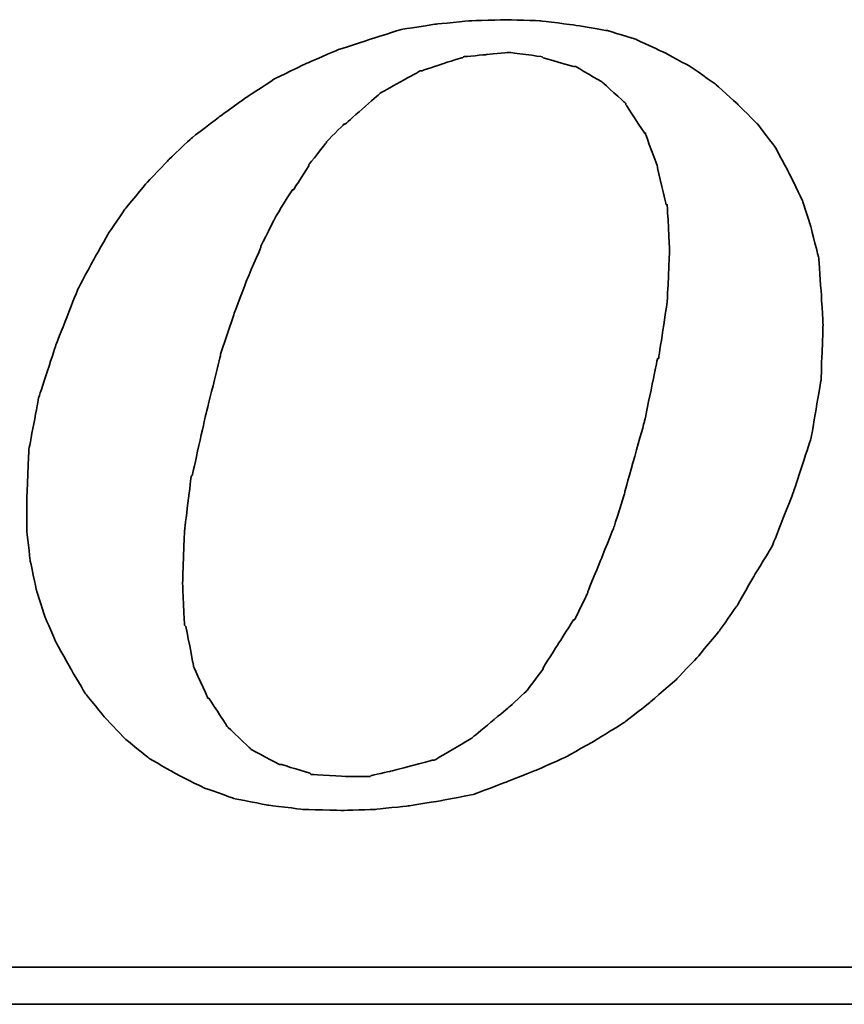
# Model space of a CAD drawing. Header units: millimetres. Extents: x -51 to 291, y -54 to 83.
# Tile 93 of 99: x 188.76 to 190.06, y 1.59 to 3.13. Entities that reach past the tile are written whole.
import ezdxf

# ---------------------------------------------------------------- set-up
doc = ezdxf.new("R2010")
doc.units = ezdxf.units.MM
doc.layers.add('DIM', color=4, linetype='Continuous')
doc.layers.add('layer 1', color=7, linetype='Continuous')

# ---------------------------------------------------------------- blocks, each defined once
blk = doc.blocks.new('TBI MOTION logo(完整正式版)')
at = {"layer": 'layer 1', "color": 22, "lineweight": 35}
for points, knots in [([(35.79625, -6.98375), (35.79625, -6.98375), (36.23125, -7.43875), (36.23125, -7.43875), (36.23125, -7.43875), (36.23125, -7.43875), (36.75625, -7.87125), (36.75625, -7.87125), (36.75625, -7.87125), (36.75625, -7.87125), (37.33125, -8.20375), (37.33125, -8.20375), (37.33125, -8.20375), (37.33125, -8.20375), (37.95625, -8.51875), (37.95625, -8.51875), (37.95625, -8.51875), (37.95625, -8.51875), (38.62625, -8.75875), (38.62625, -8.75875), (38.62625, -8.75875), (38.62625, -8.75875), (39.37125, -8.90375), (39.37125, -8.90375), (39.37125, -8.90375), (39.37125, -8.90375), (40.14125, -8.99875), (40.14125, -8.99875), (40.14125, -8.99875), (40.14125, -8.99875), (41.02625, -9.02375), (41.02625, -9.02375), (41.02625, -9.02375), (41.02625, -9.02375), (41.74625, -8.99875), (41.74625, -8.99875), (41.74625, -8.99875), (41.74625, -8.99875), (42.46625, -8.92375), (42.46625, -8.92375), (42.46625, -8.92375), (42.46625, -8.92375), (43.21125, -8.80625), (43.21125, -8.80625), (43.21125, -8.80625), (43.21125, -8.80625), (43.93125, -8.66375), (43.93125, -8.66375), (43.93125, -8.66375), (43.93125, -8.66375), (44.62625, -8.39875), (44.62625, -8.39875), (44.62625, -8.39875), (44.62625, -8.39875), (45.29625, -8.13375), (45.29625, -8.13375), (45.29625, -8.13375), (45.29625, -8.13375), (45.94625, -7.84375), (45.94625, -7.84375), (45.94625, -7.84375), (45.94625, -7.84375), (46.61625, -7.46375), (46.61625, -7.46375), (46.61625, -7.46375), (46.61625, -7.46375), (47.24125, -7.07875), (47.24125, -7.07875), (47.24125, -7.07875), (47.24125, -7.07875), (47.81625, -6.62375), (47.81625, -6.62375), (47.81625, -6.62375), (47.81625, -6.62375), (48.36875, -6.14375), (48.36875, -6.14375), (48.36875, -6.14375), (48.36875, -6.14375), (48.84625, -5.64125), (48.84625, -5.64125), (48.84625, -5.64125), (48.84625, -5.64125), (49.32625, -5.06375), (49.32625, -5.06375), (49.32625, -5.06375), (49.32625, -5.06375), (49.71125, -4.51374), (49.71125, -4.51374), (49.71125, -4.51374), (49.71125, -4.51374), (50.09625, -3.83874), (50.09625, -3.83874), (50.09625, -3.83874), (50.09625, -3.83874), (50.48125, -3.21374), (50.48125, -3.21374), (50.48125, -3.21374), (50.48125, -3.21374), (50.96125, -1.99125), (50.96125, -1.99125), (50.96125, -1.99125), (50.96125, -1.99125), (51.34375, -0.81875), (51.34375, -0.81875), (51.34375, -0.81875), (51.34375, -0.81875), (51.56125, 0.45624), (51.56125, 0.45624), (51.56125, 0.45624), (51.56125, 0.45624), (51.60625, 1.67624), (51.60625, 1.67624), (51.60625, 1.67624), (51.60625, 1.67624), (51.56125, 2.44625), (51.56125, 2.44625), (51.56125, 2.44625), (51.56125, 2.44625), (51.51125, 3.14125), (51.51125, 3.14125), (51.51125, 3.14125), (51.51125, 3.14125), (51.34375, 3.81125), (51.34375, 3.81125), (51.34375, 3.81125), (51.34375, 3.81125), (51.15125, 4.41125), (51.15125, 4.41125), (51.15125, 4.41125), (51.15125, 4.41125), (50.86125, 5.01125), (50.86125, 5.01125), (50.86125, 5.01125), (50.86125, 5.01125), (50.55125, 5.58875), (50.55125, 5.58875), (50.55125, 5.58875), (50.55125, 5.58875), (50.16625, 6.09125), (50.16625, 6.09125), (50.16625, 6.09125), (50.16625, 6.09125), (49.71125, 6.54875), (49.71125, 6.54875), (49.71125, 6.54875), (49.71125, 6.54875), (49.23125, 6.98125), (49.23125, 6.98125), (49.23125, 6.98125), (49.23125, 6.98125), (48.67875, 7.36625), (48.67875, 7.36625), (48.67875, 7.36625), (48.67875, 7.36625), (48.10375, 7.67625), (48.10375, 7.67625), (48.10375, 7.67625), (48.10375, 7.67625), (47.48125, 7.96375), (47.48125, 7.96375), (47.48125, 7.96375), (47.48125, 7.96375), (46.85625, 8.15625), (46.85625, 8.15625), (46.85625, 8.15625), (46.85625, 8.15625), (46.13625, 8.27624), (46.13625, 8.27624), (46.13625, 8.27624), (46.13625, 8.27624), (45.39125, 8.37125), (45.39125, 8.37125), (45.39125, 8.37125), (45.39125, 8.37125), (44.62625, 8.39624), (44.62625, 8.39624), (44.62625, 8.39624), (44.62625, 8.39624), (43.83625, 8.37125), (43.83625, 8.37125), (43.83625, 8.37125), (43.83625, 8.37125), (43.09125, 8.30125), (43.09125, 8.30125), (43.09125, 8.30125), (43.09125, 8.30125), (42.32125, 8.18125), (42.32125, 8.18125), (42.32125, 8.18125), (42.32125, 8.18125), (41.62875, 7.96375), (41.62875, 7.96375), (41.62875, 7.96375), (41.62875, 7.96375), (40.90625, 7.72625), (40.90625, 7.72625), (40.90625, 7.72625), (40.90625, 7.72625), (40.23624, 7.43625), (40.23624, 7.43625), (40.23624, 7.43625), (40.23624, 7.43625), (39.54124, 7.10125), (39.54124, 7.10125), (39.54124, 7.10125), (39.54124, 7.10125), (38.91625, 6.69125), (38.91625, 6.69125), (38.91625, 6.69125), (38.91625, 6.69125), (38.31625, 6.26125), (38.31625, 6.26125), (38.31625, 6.26125), (38.31625, 6.26125), (37.69125, 5.78125), (37.69125, 5.78125), (37.69125, 5.78125), (37.69125, 5.78125), (37.18625, 5.30125), (37.18625, 5.30125), (37.18625, 5.30125), (37.18625, 5.30125), (36.70625, 4.79624), (36.70625, 4.79624), (36.70625, 4.79624), (36.70625, 4.79624), (36.23125, 4.22125), (36.23125, 4.22125), (36.23125, 4.22125), (36.23125, 4.22125), (35.87124, 3.69375), (35.87124, 3.69375), (35.87124, 3.69375), (35.87124, 3.69375), (35.53125, 3.09125), (35.53125, 3.09125), (35.53125, 3.09125), (35.53125, 3.09125), (35.19875, 2.47125), (35.19875, 2.47125), (35.19875, 2.47125), (35.19875, 2.47125), (34.71625, 1.24625), (34.71625, 1.24625), (34.71625, 1.24625), (34.71625, 1.24625), (34.33125, 0.06874), (34.33125, 0.06874), (34.33125, 0.06874), (34.33125, 0.06874), (34.11625, -1.07875), (34.11625, -1.07875), (34.11625, -1.07875), (34.11625, -1.07875), (34.07125, -2.15875), (34.07125, -2.15875), (34.07125, -2.15875), (34.07125, -2.15875), (34.07125, -2.85375), (34.07125, -2.85375), (34.07125, -2.85375), (34.07125, -2.85375), (34.14125, -3.50375), (34.14125, -3.50375), (34.14125, -3.50375), (34.14125, -3.50375), (34.28625, -4.17375), (34.28625, -4.17375), (34.28625, -4.17375), (34.28625, -4.17375), (34.47625, -4.77624), (34.47625, -4.77624), (34.47625, -4.77624), (34.47625, -4.77624), (34.71625, -5.32625), (34.71625, -5.32625), (34.71625, -5.32625), (34.71625, -5.32625), (35.05375, -5.92875), (35.05375, -5.92875), (35.05375, -5.92875), (35.05375, -5.92875), (35.36375, -6.45375), (35.36375, -6.45375), (35.36375, -6.45375), (35.36375, -6.45375), (35.79625, -6.98375), (35.79625, -6.98375)], [0, 0, 0, 0, 0.01388889, 0.01388889, 0.01388889, 0.0138889, 0.02777778, 0.02777778, 0.02777778, 0.02777779, 0.04166667, 0.04166667, 0.04166667, 0.04166668, 0.05555556, 0.05555556, 0.05555556, 0.05555557, 0.06944444, 0.06944444, 0.06944444, 0.06944445, 0.08333333, 0.08333333, 0.08333333, 0.08333334, 0.09722222, 0.09722222, 0.09722222, 0.09722223, 0.11111111, 0.11111111, 0.11111111, 0.11111112, 0.125, 0.125, 0.125, 0.12500001, 0.13888889, 0.13888889, 0.13888889, 0.1388889, 0.15277778, 0.15277778, 0.15277778, 0.15277779, 0.16666667, 0.16666667, 0.16666667, 0.16666668, 0.18055556, 0.18055556, 0.18055556, 0.18055557, 0.19444444, 0.19444444, 0.19444444, 0.19444445, 0.20833333, 0.20833333, 0.20833333, 0.20833334, 0.22222222, 0.22222222, 0.22222222, 0.22222223, 0.23611111, 0.23611111, 0.23611111, 0.23611112, 0.25, 0.25, 0.25, 0.25000001, 0.26388889, 0.26388889, 0.26388889, 0.2638889, 0.27777778, 0.27777778, 0.27777778, 0.27777779, 0.29166667, 0.29166667, 0.29166667, 0.29166668, 0.30555556, 0.30555556, 0.30555556, 0.30555557, 0.31944444, 0.31944444, 0.31944444, 0.31944445, 0.33333333, 0.33333333, 0.33333333, 0.33333334, 0.34722222, 0.34722222, 0.34722222, 0.34722223, 0.36111111, 0.36111111, 0.36111111, 0.36111112, 0.375, 0.375, 0.375, 0.37500001, 0.38888889, 0.38888889, 0.38888889, 0.3888889, 0.40277778, 0.40277778, 0.40277778, 0.40277779, 0.41666667, 0.41666667, 0.41666667, 0.41666668, 0.43055556, 0.43055556, 0.43055556, 0.43055557, 0.44444444, 0.44444444, 0.44444444, 0.44444445, 0.45833333, 0.45833333, 0.45833333, 0.45833334, 0.47222222, 0.47222222, 0.47222222, 0.47222223, 0.48611111, 0.48611111, 0.48611111, 0.48611112, 0.5, 0.5, 0.5, 0.50000001, 0.51388889, 0.51388889, 0.51388889, 0.5138889, 0.52777778, 0.52777778, 0.52777778, 0.52777779, 0.54166667, 0.54166667, 0.54166667, 0.54166668, 0.55555556, 0.55555556, 0.55555556, 0.55555557, 0.56944444, 0.56944444, 0.56944444, 0.56944445, 0.58333333, 0.58333333, 0.58333333, 0.58333334, 0.59722222, 0.59722222, 0.59722222, 0.59722223, 0.61111111, 0.61111111, 0.61111111, 0.61111112, 0.625, 0.625, 0.625, 0.62500001, 0.63888889, 0.63888889, 0.63888889, 0.6388889, 0.65277778, 0.65277778, 0.65277778, 0.65277779, 0.66666667, 0.66666667, 0.66666667, 0.66666668, 0.68055556, 0.68055556, 0.68055556, 0.68055557, 0.69444444, 0.69444444, 0.69444444, 0.69444445, 0.70833333, 0.70833333, 0.70833333, 0.70833334, 0.72222222, 0.72222222, 0.72222222, 0.72222223, 0.73611111, 0.73611111, 0.73611111, 0.73611112, 0.75, 0.75, 0.75, 0.75000001, 0.76388889, 0.76388889, 0.76388889, 0.7638889, 0.77777778, 0.77777778, 0.77777778, 0.77777779, 0.79166667, 0.79166667, 0.79166667, 0.79166668, 0.80555556, 0.80555556, 0.80555556, 0.80555557, 0.81944444, 0.81944444, 0.81944444, 0.81944445, 0.83333333, 0.83333333, 0.83333333, 0.83333334, 0.84722222, 0.84722222, 0.84722222, 0.84722223, 0.86111111, 0.86111111, 0.86111111, 0.86111112, 0.875, 0.875, 0.875, 0.87500001, 0.88888889, 0.88888889, 0.88888889, 0.8888889, 0.90277778, 0.90277778, 0.90277778, 0.90277779, 0.91666667, 0.91666667, 0.91666667, 0.91666668, 0.93055556, 0.93055556, 0.93055556, 0.93055557, 0.94444444, 0.94444444, 0.94444444, 0.94444445, 0.95833333, 0.95833333, 0.95833333, 0.95833334, 0.97222222, 0.97222222, 0.97222222, 0.97222223, 0.98611111, 0.98611111, 0.98611111, 0.98611112, 1, 1, 1, 1]), ([(38.33875, 1.03124), (38.33875, 1.03124), (38.62625, 1.89625), (38.62625, 1.89625), (38.62625, 1.89625), (38.62625, 1.89625), (38.91625, 2.66375), (38.91625, 2.66375), (38.91625, 2.66375), (38.91625, 2.66375), (39.22625, 3.38125), (39.22625, 3.38125), (39.22625, 3.38125), (39.22625, 3.38125), (39.22625, 3.40624), (39.22625, 3.40624), (39.22625, 3.40624), (39.22625, 3.40624), (39.56124, 4.07624), (39.56124, 4.07624), (39.56124, 4.07624), (39.56124, 4.07624), (39.92125, 4.65125), (39.92125, 4.65125), (39.92125, 4.65125), (39.92125, 4.65125), (39.94625, 4.65125), (39.94625, 4.65125), (39.94625, 4.65125), (39.94625, 4.65125), (40.28125, 5.17875), (40.28125, 5.17875), (40.28125, 5.17875), (40.28125, 5.17875), (40.28125, 5.20375), (40.28125, 5.20375), (40.28125, 5.20375), (40.28125, 5.20375), (40.66875, 5.68625), (40.66875, 5.68625), (40.66875, 5.68625), (40.66875, 5.68625), (40.66875, 5.70625), (40.66875, 5.70625), (40.66875, 5.70625), (40.66875, 5.70625), (41.05124, 6.09125), (41.05124, 6.09125), (41.05124, 6.09125), (41.05124, 6.09125), (41.07625, 6.09125), (41.07625, 6.09125), (41.07625, 6.09125), (41.07625, 6.09125), (41.84125, 6.76625), (41.84125, 6.76625), (41.84125, 6.76625), (41.84125, 6.76625), (41.86625, 6.78625), (41.86625, 6.78625), (41.86625, 6.78625), (41.86625, 6.78625), (42.73125, 7.26624), (42.73125, 7.26624), (42.73125, 7.26624), (42.73125, 7.26624), (42.75625, 7.26624), (42.75625, 7.26624), (42.75625, 7.26624), (42.75625, 7.26624), (43.18625, 7.41125), (43.18625, 7.41125), (43.18625, 7.41125), (43.18625, 7.41125), (43.64125, 7.55625), (43.64125, 7.55625), (43.64125, 7.55625), (43.64125, 7.55625), (43.66625, 7.55625), (43.66625, 7.55625), (43.66625, 7.55625), (43.66625, 7.55625), (43.69125, 7.58124), (43.69125, 7.58124), (43.69125, 7.58124), (43.69125, 7.58124), (44.19125, 7.62625), (44.19125, 7.62625), (44.19125, 7.62625), (44.19125, 7.62625), (44.67125, 7.67625), (44.67125, 7.67625), (44.67125, 7.67625), (44.67125, 7.67625), (44.69625, 7.67625), (44.69625, 7.67625), (44.69625, 7.67625), (44.69625, 7.67625), (45.41875, 7.58124), (45.41875, 7.58124), (45.41875, 7.58124), (45.41875, 7.58124), (45.44125, 7.55625), (45.44125, 7.55625), (45.44125, 7.55625), (45.44125, 7.55625), (46.11125, 7.36625), (46.11125, 7.36625), (46.11125, 7.36625), (46.11125, 7.36625), (46.13625, 7.36625), (46.13625, 7.36625), (46.13625, 7.36625), (46.13625, 7.36625), (46.15875, 7.36625), (46.15875, 7.36625), (46.15875, 7.36625), (46.15875, 7.36625), (46.73625, 7.02624), (46.73625, 7.02624), (46.73625, 7.02624), (46.73625, 7.02624), (46.76125, 7.00624), (46.76125, 7.00624), (46.76125, 7.00624), (46.76125, 7.00624), (47.24125, 6.57124), (47.24125, 6.57124), (47.24125, 6.57124), (47.24125, 6.57124), (47.26625, 6.54875), (47.26625, 6.54875), (47.26625, 6.54875), (47.26625, 6.54875), (47.26625, 6.52375), (47.26625, 6.52375), (47.26625, 6.52375), (47.26625, 6.52375), (47.67375, 5.89875), (47.67375, 5.89875), (47.67375, 5.89875), (47.67375, 5.89875), (47.69625, 5.89875), (47.69625, 5.89875), (47.69625, 5.89875), (47.69625, 5.89875), (47.69625, 5.87625), (47.69625, 5.87625), (47.69625, 5.87625), (47.69625, 5.87625), (47.96125, 5.15625), (47.96125, 5.15625), (47.96125, 5.15625), (47.96125, 5.15625), (47.96125, 5.13125), (47.96125, 5.13125), (47.96125, 5.13125), (47.96125, 5.13125), (48.15125, 4.31875), (48.15125, 4.31875), (48.15125, 4.31875), (48.15125, 4.31875), (48.17625, 4.31875), (48.17625, 4.31875), (48.17625, 4.31875), (48.17625, 4.31875), (48.17625, 4.29125), (48.17625, 4.29125), (48.17625, 4.29125), (48.17625, 4.29125), (48.22625, 3.33125), (48.22625, 3.33125), (48.22625, 3.33125), (48.22625, 3.33125), (48.22625, 3.30875), (48.22625, 3.30875), (48.22625, 3.30875), (48.22625, 3.30875), (48.17625, 2.20624), (48.17625, 2.20624), (48.17625, 2.20624), (48.17625, 2.20624), (48.17625, 2.18124), (48.17625, 2.18124), (48.17625, 2.18124), (48.17625, 2.18124), (47.98375, 0.93624), (47.98375, 0.93624), (47.98375, 0.93624), (47.98375, 0.93624), (47.96125, 0.93624), (47.96125, 0.93624), (47.96125, 0.93624), (47.96125, 0.93624), (47.67375, -0.45874), (47.67375, -0.45874), (47.67375, -0.45874), (47.67375, -0.45874), (47.24125, -1.99125), (47.24125, -1.99125), (47.24125, -1.99125), (47.24125, -1.99125), (47.24125, -2.01874), (47.24125, -2.01874), (47.24125, -2.01874), (47.24125, -2.01874), (47.00125, -2.78375), (47.00125, -2.78375), (47.00125, -2.78375), (47.00125, -2.78375), (46.71125, -3.50375), (46.71125, -3.50375), (46.71125, -3.50375), (46.71125, -3.50375), (46.42625, -4.19875), (46.42625, -4.19875), (46.42625, -4.19875), (46.42625, -4.19875), (46.42625, -4.22375), (46.42625, -4.22375), (46.42625, -4.22375), (46.42625, -4.22375), (46.13625, -4.82374), (46.13625, -4.82374), (46.13625, -4.82374), (46.13625, -4.82374), (46.11125, -4.82374), (46.11125, -4.82374), (46.11125, -4.82374), (46.11125, -4.82374), (45.77625, -5.35125), (45.77625, -5.35125), (45.77625, -5.35125), (45.77625, -5.35125), (45.44125, -5.87875), (45.44125, -5.87875), (45.44125, -5.87875), (45.44125, -5.87875), (45.44125, -5.90375), (45.44125, -5.90375), (45.44125, -5.90375), (45.44125, -5.90375), (45.10625, -6.35875), (45.10625, -6.35875), (45.10625, -6.35875), (45.10625, -6.35875), (45.08125, -6.38375), (45.08125, -6.38375), (45.08125, -6.38375), (45.08125, -6.38375), (44.69625, -6.74375), (44.69625, -6.74375), (44.69625, -6.74375), (44.69625, -6.74375), (43.88375, -7.41625), (43.88375, -7.41625), (43.88375, -7.41625), (43.88375, -7.41625), (43.85625, -7.43875), (43.85625, -7.43875), (43.85625, -7.43875), (43.85625, -7.43875), (43.04125, -7.91875), (43.04125, -7.91875), (43.04125, -7.91875), (43.04125, -7.91875), (43.01625, -7.91875), (43.01625, -7.91875), (43.01625, -7.91875), (43.01625, -7.91875), (42.99625, -7.91875), (42.99625, -7.91875), (42.99625, -7.91875), (42.99625, -7.91875), (42.08125, -8.15875), (42.08125, -8.15875), (42.08125, -8.15875), (42.08125, -8.15875), (41.65125, -8.25625), (41.65125, -8.25625), (41.65125, -8.25625), (41.65125, -8.25625), (41.62875, -8.27875), (41.62875, -8.27875), (41.62875, -8.27875), (41.62875, -8.27875), (41.60125, -8.27875), (41.60125, -8.27875), (41.60125, -8.27875), (41.60125, -8.27875), (41.12125, -8.27875), (41.12125, -8.27875), (41.12125, -8.27875), (41.12125, -8.27875), (40.35624, -8.23125), (40.35624, -8.23125), (40.35624, -8.23125), (40.35624, -8.23125), (40.33125, -8.23125), (40.33125, -8.23125), (40.33125, -8.23125), (40.33125, -8.23125), (40.30625, -8.20375), (40.30625, -8.20375), (40.30625, -8.20375), (40.30625, -8.20375), (39.68375, -8.01375), (39.68375, -8.01375), (39.68375, -8.01375), (39.68375, -8.01375), (39.66124, -8.01375), (39.66124, -8.01375), (39.66124, -8.01375), (39.66124, -8.01375), (39.63625, -8.01375), (39.63625, -8.01375), (39.63625, -8.01375), (39.63625, -8.01375), (39.01125, -7.67875), (39.01125, -7.67875), (39.01125, -7.67875), (39.01125, -7.67875), (38.98875, -7.65375), (38.98875, -7.65375), (38.98875, -7.65375), (38.98875, -7.65375), (38.48625, -7.17375), (38.48625, -7.17375), (38.48625, -7.17375), (38.48625, -7.17375), (38.45875, -7.14875), (38.45875, -7.14875), (38.45875, -7.14875), (38.45875, -7.14875), (38.45875, -7.12875), (38.45875, -7.12875), (38.45875, -7.12875), (38.45875, -7.12875), (38.07625, -6.54875), (38.07625, -6.54875), (38.07625, -6.54875), (38.07625, -6.54875), (38.05125, -6.54875), (38.05125, -6.54875), (38.05125, -6.54875), (38.05125, -6.54875), (38.05125, -6.52875), (38.05125, -6.52875), (38.05125, -6.52875), (38.05125, -6.52875), (37.74125, -5.85375), (37.74125, -5.85375), (37.74125, -5.85375), (37.74125, -5.85375), (37.74125, -5.82875), (37.74125, -5.82875), (37.74125, -5.82875), (37.74125, -5.82875), (37.57375, -4.96875), (37.57375, -4.96875), (37.57375, -4.96875), (37.57375, -4.96875), (37.54625, -4.94375), (37.54625, -4.94375), (37.54625, -4.94375), (37.54625, -4.94375), (37.50125, -4.03375), (37.50125, -4.03375), (37.50125, -4.03375), (37.50125, -4.03375), (37.50125, -4.00875), (37.50125, -4.00875), (37.50125, -4.00875), (37.50125, -4.00875), (37.54625, -2.85375), (37.54625, -2.85375), (37.54625, -2.85375), (37.54625, -2.85375), (37.69125, -1.65875), (37.69125, -1.65875), (37.69125, -1.65875), (37.69125, -1.65875), (37.71624, -1.63375), (37.71624, -1.63375), (37.71624, -1.63375), (37.71624, -1.63375), (38.00375, -0.33875), (38.00375, -0.33875), (38.00375, -0.33875), (38.00375, -0.33875), (38.33875, 1.00624), (38.33875, 1.00624), (38.33875, 1.00624), (38.33875, 1.00624), (38.33875, 1.03124), (38.33875, 1.03124)], [0, 0, 0, 0, 0.01010101, 0.01010101, 0.01010101, 0.01010102, 0.02020202, 0.02020202, 0.02020202, 0.02020203, 0.03030303, 0.03030303, 0.03030303, 0.03030304, 0.04040404, 0.04040404, 0.04040404, 0.04040405, 0.05050505, 0.05050505, 0.05050505, 0.05050506, 0.06060606, 0.06060606, 0.06060606, 0.06060607, 0.07070707, 0.07070707, 0.07070707, 0.07070708, 0.08080808, 0.08080808, 0.08080808, 0.08080809, 0.09090909, 0.09090909, 0.09090909, 0.0909091, 0.1010101, 0.1010101, 0.1010101, 0.10101011, 0.11111111, 0.11111111, 0.11111111, 0.11111112, 0.12121212, 0.12121212, 0.12121212, 0.12121213, 0.13131313, 0.13131313, 0.13131313, 0.13131314, 0.14141414, 0.14141414, 0.14141414, 0.14141415, 0.15151515, 0.15151515, 0.15151515, 0.15151516, 0.16161616, 0.16161616, 0.16161616, 0.16161617, 0.17171717, 0.17171717, 0.17171717, 0.17171718, 0.18181818, 0.18181818, 0.18181818, 0.18181819, 0.19191919, 0.19191919, 0.19191919, 0.1919192, 0.2020202, 0.2020202, 0.2020202, 0.20202021, 0.21212121, 0.21212121, 0.21212121, 0.21212122, 0.22222222, 0.22222222, 0.22222222, 0.22222223, 0.23232323, 0.23232323, 0.23232323, 0.23232324, 0.24242424, 0.24242424, 0.24242424, 0.24242425, 0.25252525, 0.25252525, 0.25252525, 0.25252526, 0.26262626, 0.26262626, 0.26262626, 0.26262627, 0.27272727, 0.27272727, 0.27272727, 0.27272728, 0.28282828, 0.28282828, 0.28282828, 0.28282829, 0.29292929, 0.29292929, 0.29292929, 0.2929293, 0.3030303, 0.3030303, 0.3030303, 0.30303031, 0.31313131, 0.31313131, 0.31313131, 0.31313132, 0.32323232, 0.32323232, 0.32323232, 0.32323233, 0.33333333, 0.33333333, 0.33333333, 0.33333334, 0.34343434, 0.34343434, 0.34343434, 0.34343435, 0.35353535, 0.35353535, 0.35353535, 0.35353536, 0.36363636, 0.36363636, 0.36363636, 0.36363637, 0.37373737, 0.37373737, 0.37373737, 0.37373738, 0.38383838, 0.38383838, 0.38383838, 0.38383839, 0.39393939, 0.39393939, 0.39393939, 0.3939394, 0.4040404, 0.4040404, 0.4040404, 0.40404041, 0.41414141, 0.41414141, 0.41414141, 0.41414142, 0.42424242, 0.42424242, 0.42424242, 0.42424243, 0.43434343, 0.43434343, 0.43434343, 0.43434344, 0.44444444, 0.44444444, 0.44444444, 0.44444445, 0.45454545, 0.45454545, 0.45454545, 0.45454546, 0.46464646, 0.46464646, 0.46464646, 0.46464647, 0.47474747, 0.47474747, 0.47474747, 0.47474748, 0.48484848, 0.48484848, 0.48484848, 0.48484849, 0.49494949, 0.49494949, 0.49494949, 0.4949495, 0.50505051, 0.50505051, 0.50505051, 0.50505052, 0.51515152, 0.51515152, 0.51515152, 0.51515153, 0.52525253, 0.52525253, 0.52525253, 0.52525254, 0.53535354, 0.53535354, 0.53535354, 0.53535355, 0.54545455, 0.54545455, 0.54545455, 0.54545456, 0.55555556, 0.55555556, 0.55555556, 0.55555557, 0.56565657, 0.56565657, 0.56565657, 0.56565658, 0.57575758, 0.57575758, 0.57575758, 0.57575759, 0.58585859, 0.58585859, 0.58585859, 0.5858586, 0.5959596, 0.5959596, 0.5959596, 0.59595961, 0.60606061, 0.60606061, 0.60606061, 0.60606062, 0.61616162, 0.61616162, 0.61616162, 0.61616163, 0.62626263, 0.62626263, 0.62626263, 0.62626264, 0.63636364, 0.63636364, 0.63636364, 0.63636365, 0.64646465, 0.64646465, 0.64646465, 0.64646466, 0.65656566, 0.65656566, 0.65656566, 0.65656567, 0.66666667, 0.66666667, 0.66666667, 0.66666668, 0.67676768, 0.67676768, 0.67676768, 0.67676769, 0.68686869, 0.68686869, 0.68686869, 0.6868687, 0.6969697, 0.6969697, 0.6969697, 0.69696971, 0.70707071, 0.70707071, 0.70707071, 0.70707072, 0.71717172, 0.71717172, 0.71717172, 0.71717173, 0.72727273, 0.72727273, 0.72727273, 0.72727274, 0.73737374, 0.73737374, 0.73737374, 0.73737375, 0.74747475, 0.74747475, 0.74747475, 0.74747476, 0.75757576, 0.75757576, 0.75757576, 0.75757577, 0.76767677, 0.76767677, 0.76767677, 0.76767678, 0.77777778, 0.77777778, 0.77777778, 0.77777779, 0.78787879, 0.78787879, 0.78787879, 0.7878788, 0.7979798, 0.7979798, 0.7979798, 0.79797981, 0.80808081, 0.80808081, 0.80808081, 0.80808082, 0.81818182, 0.81818182, 0.81818182, 0.81818183, 0.82828283, 0.82828283, 0.82828283, 0.82828284, 0.83838384, 0.83838384, 0.83838384, 0.83838385, 0.84848485, 0.84848485, 0.84848485, 0.84848486, 0.85858586, 0.85858586, 0.85858586, 0.85858587, 0.86868687, 0.86868687, 0.86868687, 0.86868688, 0.87878788, 0.87878788, 0.87878788, 0.87878789, 0.88888889, 0.88888889, 0.88888889, 0.8888889, 0.8989899, 0.8989899, 0.8989899, 0.89898991, 0.90909091, 0.90909091, 0.90909091, 0.90909092, 0.91919192, 0.91919192, 0.91919192, 0.91919193, 0.92929293, 0.92929293, 0.92929293, 0.92929294, 0.93939394, 0.93939394, 0.93939394, 0.93939395, 0.94949495, 0.94949495, 0.94949495, 0.94949496, 0.95959596, 0.95959596, 0.95959596, 0.95959597, 0.96969697, 0.96969697, 0.96969697, 0.96969698, 0.97979798, 0.97979798, 0.97979798, 0.97979799, 0.98989899, 0.98989899, 0.98989899, 0.989899, 1, 1, 1, 1]), ([(75.90875, -9.47875), (75.90875, -9.47875), (75.90875, -12.28625), (75.90875, -12.28625), (75.90875, -12.28625), (75.90875, -12.28625), (75.90875, -12.47875), (75.90875, -12.47875), (75.90875, -12.47875), (75.90875, -12.47875), (75.71625, -12.47875), (75.71625, -12.47875), (75.71625, -12.47875), (75.71625, -12.47875), (-88.32875, -12.47875), (-88.32875, -12.47875), (-88.32875, -12.47875), (-88.32875, -12.47875), (-88.32875, -13.29375), (-88.32875, -13.29375), (-88.32875, -13.29375), (-88.32875, -13.29375), (82.89125, -13.29375), (82.89125, -13.29375), (82.89125, -13.29375), (82.89125, -13.29375), (75.90875, -9.47875), (75.90875, -9.47875)], [0, 0, 0, 0, 0.14285714, 0.14285714, 0.14285714, 0.14285715, 0.28571429, 0.28571429, 0.28571429, 0.2857143, 0.42857143, 0.42857143, 0.42857143, 0.42857144, 0.57142857, 0.57142857, 0.57142857, 0.57142858, 0.71428571, 0.71428571, 0.71428571, 0.71428572, 0.85714286, 0.85714286, 0.85714286, 0.85714287, 1, 1, 1, 1])]:
    blk.add_open_spline(points, degree=3, knots=knots, dxfattribs=at)

msp = doc.modelspace()

# ---------------------------------------------------------------- block references
at = {"layer": 'DIM', "color": 7, "xscale": 0.0712799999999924, "yscale": 0.0712799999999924, "zscale": 0.0712799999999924}
msp.add_blockref('TBI MOTION logo(完整正式版)', (186.3452, 2.5328), dxfattribs=at)

doc.saveas('drawing.dxf')
